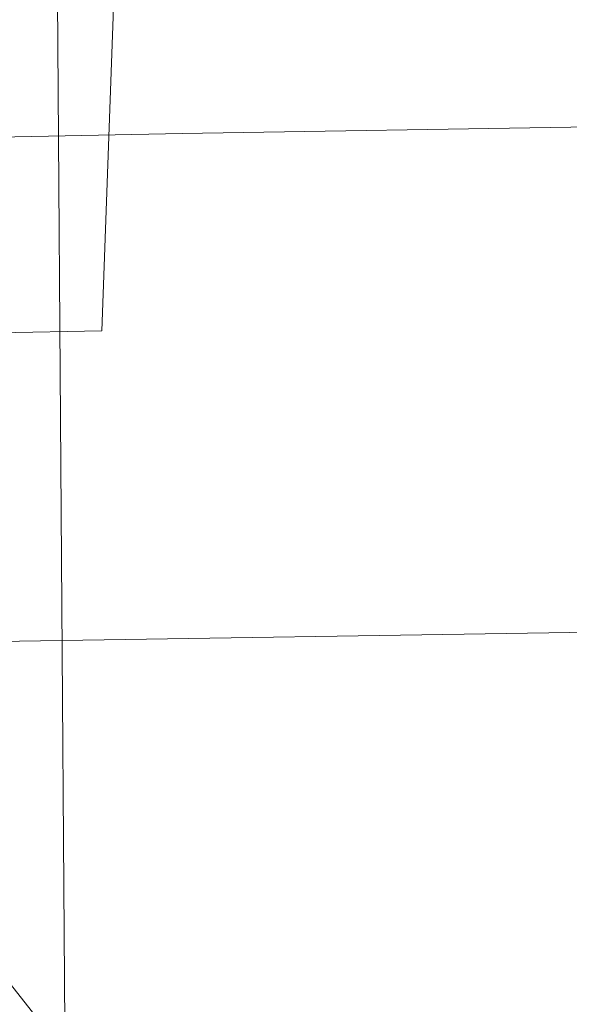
# Model space of a CAD drawing. Header units: feet. Extents: x 2433273 to 2447442, y 555003 to 575201.
# Tile 157 of 226: x 2437639 to 2437650, y 564446 to 564466. Entities that reach past the tile are written whole.
import ezdxf

# ---------------------------------------------------------------- set-up
doc = ezdxf.new("R2010")
doc.units = ezdxf.units.FT
doc.header["$LTSCALE"] = 50
doc.header["$MEASUREMENT"] = 0
for name, pattern in [('cl20', [100, 5, -5, 80, -5, 5]), ('cl50', [100, 7.5, -7.5, 70, -7.5, 7.5]), ('constlimit', [0.85, 0.65, -0.1, -0.1]), ('DGN Style 3', [677.930942, 484.236387, -193.694555])]:
    doc.linetypes.add(name, pattern=pattern)
for name, color, linetype, lineweight in [('GE_P_CL_50', 7, 'cl50', 13), ('PV_X_EOP', 7, 'DGN Style 3', 0), ('RW_P_Const_Limits', 120, 'constlimit', 0), ('RW_X_CL_20', 6, 'cl20', 0), ('UT_X_Overhead_Electric', 1, 'Continuous', 0)]:
    doc.layers.add(name, color=color, linetype=linetype, lineweight=lineweight)
doc.layers.add('GK_Visualization', color=30, linetype='Continuous', lineweight=13, plot=False)

msp = doc.modelspace()

# ---------------------------------------------------------------- linework, layer by layer
at = {"layer": 'GE_P_CL_50'}
msp.add_line((2437807.829, 564232.545), (2437633.614, 564452.552), dxfattribs=at)
at = {"layer": 'GK_Visualization', "color": 1, "flags": 128}
msp.add_lwpolyline([(2437880.682, 564140.544), (2437633.614, 564452.552), (2437585.46, 564883.361, 0.127136), (2437574.764, 564911.418), (2437459.174, 565074.311), (2437394.787, 565151.542), (2437343.432, 565237.418), (2437261.717, 565352.574, -0.085446), (2437252.923, 565370.935), (2437225.87, 565466.383, 0.21006), (2437195.125, 565503.613), (2437042.392, 565580.508, -0.209554), (2437011.679, 565617.626), (2436990.23, 565692.747, -0.063319), (2436987.943, 565707.709), (2436985.682, 565797.453, 0.075377), (2436982.539, 565815.165), (2436962.364, 565874.817, 0.091686), (2436951.73, 565893.872), (2436871.139, 565991.152), (2436772.072, 566079.223), (2436685.459, 566161.656), (2436309.034, 566628.472)], format="xyb", dxfattribs=at)
at = {"layer": 'PV_X_EOP', "flags": 128}
msp.add_lwpolyline([(2437385.685, 564458.771), (2437436.024, 564459.786), (2437487.591, 564460.783), (2437539.842, 564461.741), (2437591.627, 564462.694), (2437642.079, 564463.673), (2437692.016, 564464.472), (2437692.034, 564464.41), (2437739.156, 564465.361)], dxfattribs=at)
at = {"layer": 'RW_P_Const_Limits'}
for p, q in [((2437640.441, 564459.64), (2437642.447, 564515.156)), ((2437624.382, 564459.329), (2437640.441, 564459.64))]:
    msp.add_line(p, q, dxfattribs=at)
at = {"layer": 'RW_X_CL_20'}
msp.add_line((2438326.945, 564463.951), (2437236.584, 564447.079), dxfattribs=at)
msp.add_line((2438326.945, 564463.951), (2437236.584, 564447.079), dxfattribs=at)
at = {"layer": 'UT_X_Overhead_Electric'}
msp.add_line((2437639.946, 564407.637), (2437636.703, 564869.183), dxfattribs=at)

doc.saveas('drawing.dxf')
